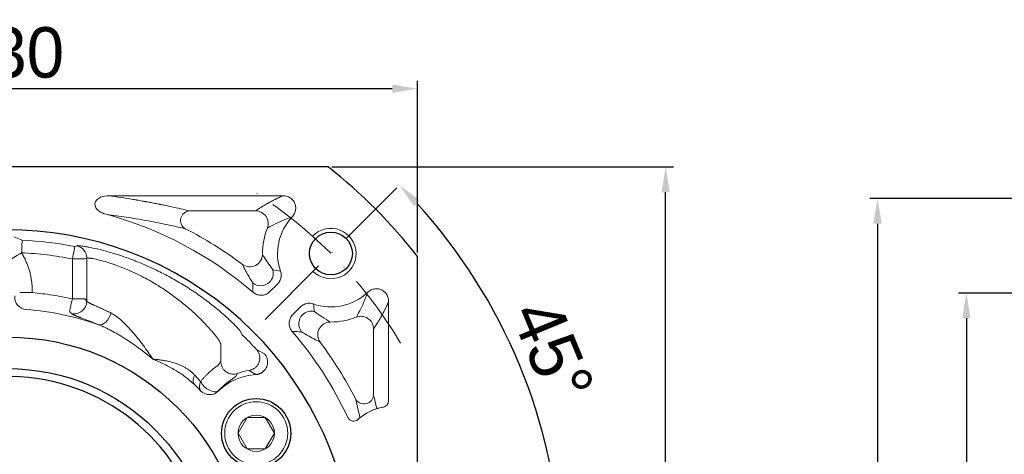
# Model space of a CAD drawing. Header units: millimetres. Extents: x 6154 to 7003, y -654 to -54.
# Tile 5 of 10: x 6311 to 6467, y -271 to -202. Entities that reach past the tile are written whole.
import ezdxf

# ---------------------------------------------------------------- set-up
doc = ezdxf.new("R2010")
doc.units = ezdxf.units.MM
doc.header["$PDSIZE"] = -5
doc.linetypes.add('ACAD_ISO10W100', pattern=[18, 12, -3, 0, -3])
doc.layers.get('0').update_dxf_attribs({"lineweight": 18})
doc.layers.get('Defpoints').update_dxf_attribs({"lineweight": 18})
for name, color, linetype, lineweight in [('中心线层', 7, 'ACAD_ISO10W100', 0), ('尺寸线层', 3, 'Continuous', 18), ('粗实线', 7, 'Continuous', 40), ('细实线', 7, 'Continuous', 18)]:
    doc.layers.add(name, color=color, linetype=linetype, lineweight=lineweight)
doc.styles.add('工程字', font='txt')
doc.dimstyles.new('ISO-25', dxfattribs={"dimtxt": 8, "dimasz": 4, "dimexe": 1.25, "dimexo": 0.625, "dimgap": 1.7, "dimtad": 1, "dimtxsty": '工程字', "dimcen": 2, "dimdle": 8, "dimadec": 0, "dimazin": 0, "dimtfac": 1, "dimtmove": 0, "dimatfit": 3, "dimfxl": 1, "dimarcsym": 0})

# ---------------------------------------------------------------- blocks, each defined once
blk = doc.blocks.new('*X14')
at = {"layer": 'Defpoints', "color": 0}
for p in [(6374.3, -212.91), (6244.3, -239.54), (6374.3, -239.54)]:
    blk.add_point(p, dxfattribs=at)
at = {"layer": '尺寸线层', "color": 0, "lineweight": -2}
for p, q in [((6244.3, -238.91), (6244.3, -211.66)), ((6374.3, -238.91), (6374.3, -211.66)), ((6248.3, -212.91), (6370.3, -212.91))]:
    blk.add_line(p, q, dxfattribs=at)
at = {"layer": '尺寸线层', "color": 0}
for points in [[(6248.3, -212.25), (6248.3, -213.58), (6244.3, -212.91)], [(6370.3, -213.58), (6370.3, -212.25), (6374.3, -212.91)]]:
    blk.add_solid(points, dxfattribs=at)
at = {"layer": '尺寸线层', "color": 0, "insert": (6309.3, -207.21), "char_height": 8, "attachment_point": 5, "style": '工程字'}
blk.add_mtext('\\A1;130', dxfattribs=at)
blk = doc.blocks.new('*X15')
at = {"layer": 'Defpoints', "color": 0}
for p in [(6373.3, -226.35), (6347.84, -251.8), (6390.48, -256.72), (6239.3, -290.34), (6379.3, -290.34)]:
    blk.add_point(p, dxfattribs=at)
at = {"layer": '尺寸线层', "color": 0, "lineweight": -2}
blk.add_line((6379.93, -290.34), (6398.42, -290.34), dxfattribs=at)
blk.add_arc((6309.3, -290.34), 87.87, 2.6085, 42.3915, dxfattribs=at)
at = {"layer": '尺寸线层', "color": 0}
for points in [[(6374.68, -230.64), (6373.72, -231.56), (6371.43, -228.21)], [(6396.41, -286.36), (6397.75, -286.33), (6397.17, -290.34)]]:
    blk.add_solid(points, dxfattribs=at)
at = {"layer": '尺寸线层', "color": 0, "insert": (6395.75, -254.53), "char_height": 8, "attachment_point": 5, "rotation": 292.5, "style": '工程字'}
blk.add_mtext('\\A1;45%%d', dxfattribs=at)
blk = doc.blocks.new('*X17')
at = {"layer": 'Defpoints', "color": 0}
for p in [(6360.11, -225.34), (6413.7, -225.34), (6360.11, -355.34)]:
    blk.add_point(p, dxfattribs=at)
at = {"layer": '尺寸线层', "color": 0, "lineweight": -2}
for p, q in [((6360.73, -225.34), (6414.95, -225.34)), ((6413.7, -351.34), (6413.7, -229.34)), ((6360.73, -355.34), (6414.95, -355.34))]:
    blk.add_line(p, q, dxfattribs=at)
at = {"layer": '尺寸线层', "color": 0}
for points in [[(6414.36, -229.34), (6413.03, -229.34), (6413.7, -225.34)], [(6413.03, -351.34), (6414.36, -351.34), (6413.7, -355.34)]]:
    blk.add_solid(points, dxfattribs=at)
at = {"layer": '尺寸线层', "color": 0, "insert": (6408, -290.34), "char_height": 8, "attachment_point": 5, "rotation": 90, "style": '工程字'}
blk.add_mtext('\\A1;130', dxfattribs=at)
blk = doc.blocks.new('*X25')
at = {"layer": 'Defpoints', "color": 0}
for p in [(6347.22, -228.55), (6271.39, -352.14)]:
    blk.add_point(p, dxfattribs=at)
at = {"layer": '尺寸线层', "color": 0, "lineweight": -2}
blk.add_line((6290.12, -321.61), (6274.27, -347.45), dxfattribs=at)
at = {"layer": '尺寸线层', "color": 0}
blk.add_solid([(6273.48, -346.97), (6275.05, -347.93), (6271.39, -352.14)], dxfattribs=at)
at = {"layer": '尺寸线层', "color": 0, "insert": (6278.94, -329.31), "char_height": 8.5, "attachment_point": 5, "rotation": 58.4699, "style": '工程字'}
blk.add_mtext('\\A1;{\\H0.9412x;%%C145}', dxfattribs=at)
blk = doc.blocks.new('*X30')
at = {"layer": 'Defpoints', "color": 0}
for p in [(6529.7, -245.34), (6461.43, -335.34), (6529.7, -335.34)]:
    blk.add_point(p, dxfattribs=at)
at = {"layer": '尺寸线层', "color": 0, "lineweight": -2}
for p, q in [((6529.08, -245.34), (6460.18, -245.34)), ((6461.43, -249.34), (6461.43, -331.34)), ((6529.08, -335.34), (6460.18, -335.34))]:
    blk.add_line(p, q, dxfattribs=at)
at = {"layer": '尺寸线层', "color": 0}
for points in [[(6462.1, -249.34), (6460.77, -249.34), (6461.43, -245.34)], [(6460.77, -331.34), (6462.1, -331.34), (6461.43, -335.34)]]:
    blk.add_solid(points, dxfattribs=at)
at = {"layer": '尺寸线层', "color": 0, "insert": (6455.73, -290.34), "char_height": 8, "attachment_point": 5, "rotation": 90, "style": '工程字'}
blk.add_mtext('\\A1;%%C90h7', dxfattribs=at)
blk = doc.blocks.new('*X37')
at = {"layer": 'Defpoints', "color": 0}
for p in [(6538.7, -230.34), (6447.33, -350.34), (6538.7, -350.34)]:
    blk.add_point(p, dxfattribs=at)
at = {"layer": '尺寸线层', "color": 0, "lineweight": -2}
for p, q in [((6538.08, -230.34), (6446.08, -230.34)), ((6447.33, -234.34), (6447.33, -346.34)), ((6538.08, -350.34), (6446.08, -350.34))]:
    blk.add_line(p, q, dxfattribs=at)
at = {"layer": '尺寸线层', "color": 0}
for points in [[(6447.99, -234.34), (6446.66, -234.34), (6447.33, -230.34)], [(6446.66, -346.34), (6447.99, -346.34), (6447.33, -350.34)]]:
    blk.add_solid(points, dxfattribs=at)
at = {"layer": '尺寸线层', "color": 0, "insert": (6441.63, -290.34), "char_height": 8, "attachment_point": 5, "rotation": 90, "style": '工程字'}
blk.add_mtext('\\A1;%%C120', dxfattribs=at)

msp = doc.modelspace()

# ---------------------------------------------------------------- linework, layer by layer
for p, q in [((6352.9431, -229.9152), (6325.3105, -229.9152)), ((6338.1162, -232.3067), (6348.6312, -232.3067)), ((6350.8968, -245.1084), (6352.0893, -243.9159)), ((6369.7294, -246.7014), (6369.7294, -262.4486)), ((6354.5362, -248.7477), (6355.7286, -247.5553)), ((6367.3379, -261.5283), (6367.3379, -251.0133))]:
    msp.add_line(p, q)
at = {"color": 7, "linetype": 'Continuous', "lineweight": 15}
for p, q in [((6311.5509, -236.9588), (6310.2145, -236.4127)), ((6320.2271, -237.8421), (6319.9263, -237.9783)), ((6321.5261, -239.9371), (6319.5288, -239.9371)), ((6319.5288, -246.2791), (6319.5288, -239.9371)), ((6321.5261, -239.9371), (6321.8172, -239.7989)), ((6321.8172, -246.6467), (6321.8172, -239.7989)), ((6321.5261, -246.2791), (6319.5288, -246.2791)), ((6321.5261, -246.2791), (6321.8172, -246.6467)), ((6346.467, -251.9541), (6346.1594, -251.3912)), ((6343.0795, -256.2157), (6343.0795, -253.3901)), ((6350.0288, -254.9784), (6348.7514, -254.3057)), ((6338.9697, -258.3859), (6339.8831, -259.3976)), ((6339.8921, -260.7869), (6339.8897, -260.8603)), ((6342.7353, -260.8882), (6342.7291, -260.82))]:
    msp.add_line(p, q, dxfattribs=at)
for points in [[(6311.4668, -238.9558), (6311.4829, -238.5745), (6311.4983, -238.2073), (6311.5126, -237.8675), (6311.5253, -237.5677), (6311.5357, -237.319), (6311.5437, -237.1303), (6311.5488, -237.0088), (6311.5509, -236.9588)], [(6311.4668, -238.9558), (6311.144, -239.1512), (6310.8328, -239.3395), (6310.5443, -239.5141), (6310.289, -239.6686), (6310.076, -239.7976), (6309.9129, -239.8963), (6309.8057, -239.9612), (6309.7581, -239.99)], [(6319.9263, -237.9783), (6319.9163, -238.0273), (6319.8921, -238.1465), (6319.8546, -238.3315), (6319.8051, -238.5756), (6319.7454, -238.8696), (6319.6778, -239.2029), (6319.6047, -239.5631), (6319.5288, -239.9371)], [(6311.1687, -245.2346), (6311.2243, -245.2357), (6311.3496, -245.2381), (6311.5402, -245.2418), (6311.7891, -245.2466), (6312.0875, -245.2523), (6312.4246, -245.2588), (6312.7883, -245.2657), (6313.1655, -245.273)], [(6319.0784, -248.2249), (6319.091, -248.1707), (6319.1192, -248.0486), (6319.1622, -247.8629), (6319.2184, -247.6203), (6319.2857, -247.3296), (6319.3617, -247.0011), (6319.4437, -246.6467), (6319.5288, -246.2791)], [(6325.6359, -248.4944), (6325.506, -248.9076), (6325.3222, -249.3012), (6325.0929, -249.6566), (6324.8292, -249.9568), (6324.5436, -250.1877), (6324.2495, -250.3384), (6323.961, -250.4016), (6323.6916, -250.3744)]]:
    msp.add_lwpolyline(points, dxfattribs=at)
for centre, radius, start, end in [((6309.3028, -290.3418), 59.5734, 49.253031, 74.803456), ((6360.568, -239.0765), 8.4734, 136.7652, 199.134594), ((6309.3028, -290.3418), 61.9649, 53.09187, 62.996404), ((6360.568, -239.0765), 10.8649, 158.187328, 180), ((6360.568, -239.0765), 8.4734, 250.865406, 313.2348), ((6360.568, -239.0765), 10.8649, 270, 291.812672), ((6309.3028, -290.3418), 59.5734, 25.057765, 40.746969), ((6309.3028, -290.3418), 61.9649, 27.003596, 36.90813)]:
    msp.add_arc(centre, radius, start, end)
for centre, radius, start, end in [((6309.3028, -290.3418), 53.4303, 78.531535, 87.588538), ((6319.8152, -239.8013), 2.002, 0.066391, 78.125367), ((6319.8131, -246.638), 2.0041, 256.752593, 359.750984), ((6309.3028, -290.3418), 53.4303, 42.411462, 45.927722), ((6340.0351, -259.1964), 1.3387, 142.737257, 207.867109), ((6370.2731, -271.3417), 8.0261, 99.847428, 132.500056), ((6370.2731, -271.3417), 8.0261, 98.570149, 128.126206)]:
    msp.add_arc(centre, radius, start, end, dxfattribs=at)
at = {"lineweight": 15}
for centre, start, end in [((6368.7294, -262.4486), 279.847428, 360), ((6364.1751, -264.687), 205.057765, 312.500056)]:
    msp.add_arc(centre, 1, start, end, dxfattribs=at)
for centre, major_axis, ratio, start_param, end_param in [((6338.1162, -233.801), (0.3502, 1.4585), 0.93641458, 0.25100834, 2.89058431), ((6347.7113, -239.2015), (-1.7848, -0.9025), 0.98101458, 0.46610402, 2.67548863), ((6349.4261, -242.1984), (-0.5066, -1.9348), 0.99490252, 1.04372902, 2.09786363), ((6357.4462, -250.2185), (-1.9348, -0.5066), 0.99490252, 4.18532168, 5.23945629), ((6360.443, -251.9332), (-0.9025, -1.7848), 0.98101458, 3.60769667, 5.81708129), ((6365.8436, -261.5283), (1.4585, 0.3502), 0.93641458, 3.392601, 6.03217696)]:
    msp.add_ellipse(centre, major_axis=major_axis, ratio=ratio, start_param=start_param, end_param=end_param)
for points, knots in [([(6324.9188, -232.8512), (6324.4895, -232.7485), (6324.0842, -232.5774), (6323.3767, -232.0296), (6323.0601, -231.6155), (6323.1623, -230.6746), (6323.5754, -230.3314), (6324.407, -229.9674), (6324.8622, -229.9017), (6325.3105, -229.9152)], [0, 0, 0, 0, 1.34851598, 1.34851598, 2.69703197, 2.69703197, 4.04554795, 4.04554795, 5.39406393, 5.39406393, 5.39406393, 5.39406393]), ([(6325.3105, -229.9152), (6326.6026, -230.0875), (6328.0269, -230.2995), (6329.4374, -230.5352), (6329.6108, -230.5645), (6329.6493, -230.5711), (6329.6655, -230.5738), (6329.7174, -230.5826), (6329.8214, -230.6004), (6330.2033, -230.666), (6330.6226, -230.74), (6331.0094, -230.81), (6331.1151, -230.8293), (6331.1856, -230.8422), (6331.2174, -230.848), (6331.3814, -230.8781), (6331.7747, -230.9508), (6332.4291, -231.075), (6332.9843, -231.1838), (6333.2778, -231.2424), (6333.3267, -231.2522), (6333.341, -231.255), (6333.37, -231.2608), (6333.4424, -231.2753), (6333.6308, -231.3133), (6334.2689, -231.4432), (6335.7797, -231.7619), (6337.1801, -232.0819), (6338.1162, -232.3067)], [0, 0, 0, 0, 3.25821455, 3.66549137, 3.71640098, 3.71640098, 3.76731058, 3.76731058, 3.86912978, 4.07276819, 4.88732183, 5.09096024, 5.19277945, 5.19277945, 5.29459865, 5.29459865, 5.70187547, 6.51642911, 7.33098275, 7.43280195, 7.43280195, 7.48371156, 7.48371156, 7.53462116, 7.73825957, 8.14553639, 9.77464366, 13.03285822, 13.03285822, 13.03285822, 13.03285822]), ([(6352.9431, -229.9152), (6352.7895, -229.9816), (6352.6017, -230.0643), (6352.2785, -230.213), (6352.1638, -230.2667), (6351.9827, -230.3533), (6351.8899, -230.3982), (6351.7939, -230.4454), (6351.7292, -230.4774), (6351.6963, -230.4938), (6351.4015, -230.6411), (6351.1827, -230.7564), (6350.906, -230.9058), (6350.8225, -230.9517), (6350.7093, -231.0145), (6350.6557, -231.0445), (6350.6065, -231.0722), (6350.5826, -231.0857), (6350.5709, -231.0924), (6350.5594, -231.0989), (6350.5518, -231.1032), (6350.5478, -231.1055), (6350.4312, -231.1718), (6350.2892, -231.2539), (6350.0379, -231.4036), (6349.9477, -231.458), (6349.8037, -231.5462), (6349.7295, -231.592), (6349.6392, -231.6483), (6349.5932, -231.6772), (6349.5732, -231.6897), (6349.5599, -231.6981), (6349.553, -231.7025), (6349.1298, -231.9696), (6348.8335, -232.1698), (6348.6312, -232.3067)], [0, 0, 0, 0, 0.61732256, 0.61732256, 0.92598384, 0.92598384, 1.08031449, 1.15747981, 1.15747981, 1.23464513, 1.23464513, 1.85196769, 1.85196769, 2.16062897, 2.16062897, 2.31495961, 2.39212493, 2.39212493, 2.43070759, 2.44999892, 2.44999892, 2.46929025, 2.46929025, 3.08661282, 3.08661282, 3.3952741, 3.3952741, 3.54960474, 3.62677006, 3.66535272, 3.68464405, 3.68464405, 3.70393538, 3.70393538, 4.93858051, 4.93858051, 4.93858051, 4.93858051]), ([(6352.9431, -229.9152), (6353.1791, -229.9123), (6353.4192, -229.9487), (6353.8687, -230.0987), (6354.0845, -230.2149), (6354.4461, -230.5058), (6354.5999, -230.6816), (6354.8249, -231.0592), (6354.9037, -231.264), (6354.9864, -231.6777), (6354.9931, -231.8918), (6354.9391, -232.3104), (6354.8762, -232.5199), (6354.686, -232.9177), (6354.5523, -233.1087), (6354.3947, -233.2723)], [0, 0, 0, 0, 0.71444103, 0.71444103, 1.43133666, 1.43133666, 2.1115646, 2.1115646, 2.75052464, 2.75052464, 3.37613471, 3.37613471, 4.01791986, 4.01791986, 4.70485196, 4.70485196, 4.70485196, 4.70485196]), ([(6337.4377, -235.1324), (6336.4223, -234.9011), (6334.4936, -234.4619), (6331.3608, -233.8514), (6328.2847, -233.3175), (6325.9924, -233.0001), (6324.9188, -232.8515)], [0, 0, 0, 0, 3.73810988, 7.0996793, 10.09308556, 12.73025545, 12.73025545, 12.73025545, 12.73025545]), ([(6348.6312, -232.3067), (6349.1767, -232.3128), (6349.8737, -232.6094), (6350.6616, -233.7734), (6350.678, -234.5307), (6350.481, -235.0394)], [0, 0, 0, 0, 1.91037373, 1.91037373, 3.82074747, 3.82074747, 3.82074747, 3.82074747]), ([(6354.3947, -233.2723), (6353.961, -233.4291), (6353.0211, -233.7689), (6351.7355, -234.3576), (6350.9174, -234.8022), (6350.481, -235.0394)], [0, 0, 0, 0, 1.22760368, 2.66088711, 4.30028359, 4.30028359, 4.30028359, 4.30028359]), ([(6349.7036, -239.1821), (6349.9524, -239.5921), (6350.4031, -240.3347), (6351.0533, -241.2506), (6351.3446, -241.6608)], [0, 0, 0, 0, 1.64167048, 2.97361424, 2.97361424, 2.97361424, 2.97361424]), ([(6348.1505, -243.7289), (6347.9527, -243.4081), (6347.5252, -242.7147), (6346.9946, -241.7505), (6346.6816, -241.1269), (6346.5148, -240.7946)], [0, 0, 0, 0, 0.9642371, 2.08420553, 3.36100607, 3.36100607, 3.36100607, 3.36100607]), ([(6352.5628, -241.854), (6352.636, -242.0627), (6352.6746, -242.287), (6352.6753, -242.7298), (6352.6374, -242.9544), (6352.4915, -243.3715), (6352.3819, -243.5699), (6352.1964, -243.8032), (6352.1444, -243.8612), (6352.0893, -243.9159)], [0, 0, 0, 0, 0.66695627, 0.66695627, 1.33416533, 1.33416533, 1.99839986, 1.99839986, 2.22955219, 2.22955219, 2.22955219, 2.22955219]), ([(6350.8349, -243.6072), (6350.517, -243.9207), (6350.0301, -244.1591), (6349.002, -244.2058), (6348.4954, -244.0124), (6348.1505, -243.7289)], [0, 0, 0, 0, 1.46189453, 1.46189453, 2.92378906, 2.92378906, 2.92378906, 2.92378906]), ([(6350.8968, -245.1084), (6350.7406, -245.2662), (6350.5553, -245.3997), (6350.1558, -245.5952), (6349.9361, -245.6598), (6349.4964, -245.7107), (6349.2702, -245.6985), (6348.8415, -245.6017), (6348.6331, -245.516), (6348.3555, -245.3437), (6348.2685, -245.2795), (6348.1875, -245.209)], [0, 0, 0, 0, 0.66984321, 0.66984321, 1.34022029, 1.34022029, 2.0032444, 2.0032444, 2.66383737, 2.66383737, 2.98432582, 2.98432582, 2.98432582, 2.98432582]), ([(6366.3722, -245.2498), (6366.2155, -245.6835), (6365.8756, -246.6235), (6365.2869, -247.9091), (6364.8424, -248.7271), (6364.6051, -249.1636)], [0, 0, 0, 0, 1.22760368, 2.66088711, 4.30028359, 4.30028359, 4.30028359, 4.30028359]), ([(6369.7294, -246.7014), (6369.7322, -246.4654), (6369.6958, -246.2254), (6369.5459, -245.7758), (6369.4296, -245.56), (6369.1387, -245.1985), (6368.963, -245.0447), (6368.5853, -244.8196), (6368.3805, -244.7408), (6367.9669, -244.6581), (6367.7528, -244.6514), (6367.3342, -244.7054), (6367.1247, -244.7684), (6366.7269, -244.9585), (6366.5358, -245.0923), (6366.3723, -245.2499)], [0, 0, 0, 0, 0.71444103, 0.71444103, 1.43133666, 1.43133666, 2.1115646, 2.1115646, 2.75052464, 2.75052464, 3.37613471, 3.37613471, 4.01791986, 4.01791986, 4.70485196, 4.70485196, 4.70485196, 4.70485196]), ([(6369.7294, -246.7014), (6369.663, -246.855), (6369.5802, -247.0428), (6369.4315, -247.3661), (6369.3779, -247.4807), (6369.2912, -247.6618), (6369.2463, -247.7546), (6369.1991, -247.8506), (6369.1671, -247.9153), (6369.1508, -247.9483), (6369.0034, -248.243), (6368.8881, -248.4619), (6368.7387, -248.7385), (6368.6929, -248.822), (6368.63, -248.9352), (6368.6, -248.9888), (6368.5723, -249.038), (6368.5588, -249.0619), (6368.5521, -249.0737), (6368.5456, -249.0852), (6368.5413, -249.0927), (6368.539, -249.0967), (6368.4727, -249.2133), (6368.3907, -249.3553), (6368.2409, -249.6067), (6368.1866, -249.6968), (6368.0984, -249.8408), (6368.0526, -249.9151), (6367.9962, -250.0053), (6367.9673, -250.0514), (6367.9548, -250.0713), (6367.9464, -250.0846), (6367.9421, -250.0915), (6367.6749, -250.5148), (6367.4748, -250.811), (6367.3379, -251.0133)], [0, 0, 0, 0, 0.61732256, 0.61732256, 0.92598384, 0.92598384, 1.08031449, 1.15747981, 1.15747981, 1.23464513, 1.23464513, 1.85196769, 1.85196769, 2.16062897, 2.16062897, 2.31495961, 2.39212493, 2.39212493, 2.43070759, 2.44999892, 2.44999892, 2.46929025, 2.46929025, 3.08661282, 3.08661282, 3.3952741, 3.3952741, 3.54960474, 3.62677006, 3.66535272, 3.68464405, 3.68464405, 3.70393538, 3.70393538, 4.93858051, 4.93858051, 4.93858051, 4.93858051]), ([(6357.7905, -247.0818), (6357.5818, -247.0085), (6357.3575, -246.97), (6356.9148, -246.9693), (6356.6902, -247.0072), (6356.273, -247.153), (6356.0746, -247.2627), (6355.8414, -247.4482), (6355.7833, -247.5002), (6355.7286, -247.5553)], [0, 0, 0, 0, 0.66695627, 0.66695627, 1.33416533, 1.33416533, 1.99839986, 1.99839986, 2.22955219, 2.22955219, 2.22955219, 2.22955219]), ([(6360.4624, -249.9409), (6360.0524, -249.6921), (6359.3099, -249.2415), (6358.394, -248.5912), (6357.9837, -248.3)], [0, 0, 0, 0, 1.64167048, 2.97361424, 2.97361424, 2.97361424, 2.97361424]), ([(6354.5362, -248.7477), (6354.3783, -248.9039), (6354.2448, -249.0893), (6354.0493, -249.4887), (6353.9847, -249.7084), (6353.9339, -250.1482), (6353.946, -250.3743), (6354.0429, -250.803), (6354.1286, -251.0115), (6354.3008, -251.289), (6354.365, -251.376), (6354.4356, -251.457)], [0, 0, 0, 0, 0.66984321, 0.66984321, 1.34022029, 1.34022029, 2.0032444, 2.0032444, 2.66383737, 2.66383737, 2.98432582, 2.98432582, 2.98432582, 2.98432582]), ([(6356.0373, -248.8096), (6355.7238, -249.1275), (6355.4854, -249.6145), (6355.4388, -250.6426), (6355.6322, -251.1491), (6355.9156, -251.494)], [0, 0, 0, 0, 1.46189453, 1.46189453, 2.92378906, 2.92378906, 2.92378906, 2.92378906]), ([(6367.3379, -251.0133), (6367.3317, -250.4678), (6367.0351, -249.7708), (6365.8712, -248.9829), (6365.1138, -248.9666), (6364.6051, -249.1636)], [0, 0, 0, 0, 1.91037373, 1.91037373, 3.82074747, 3.82074747, 3.82074747, 3.82074747]), ([(6355.9156, -251.494), (6356.2364, -251.6918), (6356.9298, -252.1193), (6357.894, -252.6499), (6358.5177, -252.963), (6358.8499, -253.1297)], [0, 0, 0, 0, 0.9642371, 2.08420553, 3.36100607, 3.36100607, 3.36100607, 3.36100607])]:
    msp.add_open_spline(points, degree=3, knots=knots)
at = {"color": 7, "linetype": 'Continuous', "lineweight": 15}
for points, knots in [([(6319.5288, -239.9371), (6318.1949, -239.6938), (6315.527, -239.207), (6312.8202, -239.0396), (6311.4668, -238.9558)], [0, 0, 0, 0, 4.06440208, 8.12880424, 8.12880424, 8.12880424, 8.12880424]), ([(6311.4668, -238.9558), (6311.5234, -239.0511), (6311.6366, -239.2415), (6311.7959, -239.5326), (6311.9472, -239.8272), (6312.0898, -240.1256), (6312.2238, -240.4277), (6312.3492, -240.7337), (6312.4661, -241.0434), (6312.5743, -241.3568), (6312.674, -241.6741), (6312.7953, -242.1012), (6312.9243, -242.64), (6313.0424, -243.2925), (6313.1224, -243.9491), (6313.1676, -244.6099), (6313.1662, -245.0517), (6313.1655, -245.273)], [0, 0, 0, 0, 0.3326664, 0.6643792, 0.9954007, 1.32599485, 1.65642661, 1.98696134, 2.31786415, 2.64939925, 2.98182938, 3.31541513, 3.98115167, 4.64323254, 5.30376974, 5.96489002, 6.62871455, 6.62871455, 6.62871455, 6.62871455]), ([(6346.1594, -251.3912), (6346.1533, -251.3806), (6346.1381, -251.3545), (6346.0954, -251.2934), (6346.0179, -251.1935), (6345.9025, -251.0569), (6345.7019, -250.8322), (6345.3861, -250.4975), (6344.8684, -249.9797), (6343.8844, -249.0469), (6342.3862, -247.7439), (6340.3615, -246.1879), (6338.3897, -244.8175), (6336.2483, -243.4913), (6334.3859, -242.465), (6332.8344, -241.6909), (6331.2643, -240.9595), (6329.7611, -240.3314), (6328.2123, -239.7509), (6326.7012, -239.23), (6324.8281, -238.6708), (6323.2344, -238.2842), (6322.2227, -238.0782), (6321.6307, -237.9732), (6321.1068, -237.891), (6320.7336, -237.8457), (6320.4853, -237.8276), (6320.3585, -237.8245), (6320.2703, -237.8289), (6320.2412, -237.8378), (6320.2271, -237.8421)], [0, 0, 0, 0, 0.21423045, 0.52672471, 0.93772193, 1.44170977, 1.8657216, 2.79352365, 3.72371773, 4.80886076, 7.46758963, 9.32941532, 11.19848804, 13.06044606, 14.92242614, 15.78542348, 16.78326422, 18.64880008, 19.3296028, 20.5110133, 22.36658006, 24.22598394, 25.36615317, 26.09188424, 26.77540094, 27.96109561, 28.46460595, 28.9457985, 29.40439762, 29.84024862, 29.84024862, 29.84024862, 29.84024862]), ([(6321.8172, -239.7989), (6321.8238, -239.796), (6321.8369, -239.7902), (6321.8695, -239.7845), (6321.9112, -239.7812), (6321.9629, -239.7805), (6322.0242, -239.7824), (6322.0951, -239.7869), (6322.1755, -239.7942), (6322.2652, -239.8042), (6322.3641, -239.817), (6322.472, -239.8327), (6322.6643, -239.8632), (6323.2009, -239.9615), (6324.2103, -240.1969), (6325.4396, -240.5641), (6326.4566, -240.9107), (6327.3995, -241.2683), (6328.4701, -241.7177), (6329.6212, -242.2415), (6331.1727, -243.0118), (6333.0185, -244.0574), (6334.9516, -245.3484), (6336.6496, -246.6203), (6338.2072, -247.9163), (6339.6066, -249.201), (6340.6599, -250.277), (6341.3517, -251.0353), (6341.8485, -251.6049), (6342.2001, -252.0291), (6342.4385, -252.3342), (6342.5775, -252.5186), (6342.67, -252.6478), (6342.7339, -252.7446), (6342.7698, -252.8047), (6342.7828, -252.8315), (6342.7884, -252.8431)], [0, 0, 0, 0, 0.23117125, 0.46259513, 0.69422126, 0.92599441, 1.15785561, 1.38974324, 1.62159415, 1.85334466, 2.08493171, 2.31629392, 2.54737267, 3.22488276, 5.07600128, 6.36415635, 6.96676702, 7.91000047, 8.85498731, 9.67648112, 10.75255673, 12.64429218, 14.21805573, 15.79931172, 17.38302337, 18.961203, 20.54912606, 21.51693078, 22.14017046, 23.15161207, 23.71192663, 24.04717025, 24.49655941, 24.82347382, 25.087978, 25.29055764, 25.29055764, 25.29055764, 25.29055764]), ([(6313.1655, -245.273), (6314.2346, -245.3843), (6316.3735, -245.607), (6318.4768, -246.055), (6319.5288, -246.2791)], [0, 0, 0, 0, 3.22222749, 6.44694726, 6.44694726, 6.44694726, 6.44694726]), ([(6310.375, -245.8047), (6310.329, -246.3317), (6310.5031, -246.8749), (6311.1876, -247.6753), (6311.6981, -247.9321), (6312.2262, -247.9681)], [0, 0, 0, 0, 1.57453912, 1.57453912, 3.14907824, 3.14907824, 3.14907824, 3.14907824]), ([(6321.8172, -246.6467), (6321.8238, -246.6555), (6321.8371, -246.6731), (6321.87, -246.7028), (6321.912, -246.735), (6321.9638, -246.7699), (6322.025, -246.8075), (6322.0953, -246.8478), (6322.1745, -246.8907), (6322.2624, -246.9363), (6322.3587, -246.9846), (6322.4631, -247.0355), (6322.5754, -247.0891), (6322.6953, -247.1454), (6322.8227, -247.2043), (6323.074, -247.3195), (6323.4899, -247.5059), (6324.0202, -247.7431), (6324.4815, -247.9527), (6324.8475, -248.1213), (6325.2316, -248.3007), (6325.5011, -248.4297), (6325.6362, -248.4944)], [0, 0, 0, 0, 0.15426853, 0.30828134, 0.46202057, 0.615461, 0.76857088, 0.92131268, 1.07364389, 1.22551777, 1.37688411, 1.52768996, 1.67788038, 1.82739915, 1.97618953, 2.12419499, 2.65693355, 3.18465371, 3.44833886, 3.71420288, 3.98186834, 4.25086164, 4.25086164, 4.25086164, 4.25086164]), ([(6319.3538, -248.5888), (6319.3606, -248.5969), (6319.3743, -248.6129), (6319.4073, -248.6395), (6319.4493, -248.6681), (6319.5009, -248.6989), (6319.5619, -248.7318), (6319.6321, -248.767), (6319.7113, -248.8044), (6319.7995, -248.8441), (6319.8964, -248.8861), (6320.0019, -248.9305), (6320.1159, -248.9773), (6320.2383, -249.0265), (6320.3688, -249.0783), (6320.5074, -249.1325), (6320.6538, -249.1893), (6320.808, -249.2488), (6321.0158, -249.3285), (6321.2862, -249.4318), (6321.6305, -249.5635), (6321.9985, -249.7049), (6322.3891, -249.8562), (6322.802, -250.0179), (6323.2344, -250.1894), (6323.5392, -250.3127), (6323.6916, -250.3744)], [0, 0, 0, 0, 0.16088799, 0.32125811, 0.4811494, 0.6405978, 0.79963633, 0.95829527, 1.11660231, 1.2745828, 1.4322599, 1.58965478, 1.74678687, 1.90367403, 2.06033278, 2.21677852, 2.37302575, 2.52908828, 2.68497949, 2.97356988, 3.26170287, 3.54946918, 3.83696951, 4.12431966, 4.41165557, 4.69913835, 4.69913835, 4.69913835, 4.69913835]), ([(6325.6359, -248.4944), (6325.9355, -248.6657), (6326.5416, -249.0122), (6327.7277, -250.0417), (6329.1627, -251.5679), (6330.7912, -253.6212), (6331.7968, -255.0853), (6332.3028, -255.8221)], [0, 0, 0, 0, 1.18947633, 2.40688531, 4.88200104, 7.41823378, 9.98731883, 9.98731883, 9.98731883, 9.98731883]), ([(6332.3028, -255.8221), (6332.1249, -255.6751), (6331.7917, -255.3998), (6331.3196, -255.0233), (6330.9133, -254.7067), (6330.5744, -254.4484), (6329.9943, -254.0142), (6329.2067, -253.4484), (6328.1138, -252.7154), (6327.0606, -252.0587), (6326.1234, -251.5254), (6325.3998, -251.1459), (6324.884, -250.8922), (6324.4395, -250.688), (6324.055, -250.5222), (6323.8075, -250.4267), (6323.6893, -250.381)], [0, 0, 0, 0, 0.68780532, 1.28778782, 1.79964549, 2.22309742, 2.55789933, 3.96034177, 5.11469376, 6.48741763, 7.67333052, 8.3508355, 8.94994479, 9.41217714, 9.83838724, 10.22850333, 10.22850333, 10.22850333, 10.22850333]), ([(6348.7514, -254.3057), (6348.8703, -254.4612), (6349.0974, -254.7585), (6349.2568, -255.2833), (6349.2851, -255.8083), (6349.176, -256.3243), (6348.9343, -256.7975), (6348.579, -257.1898), (6348.1245, -257.4945), (6347.7665, -257.5822), (6347.5818, -257.6274)], [0, 0, 0, 0, 0.58521584, 1.1184418, 1.61953607, 2.15300883, 2.68202194, 3.19508741, 3.72865813, 4.29687622, 4.29687622, 4.29687622, 4.29687622]), ([(6332.3028, -255.8221), (6332.3992, -255.8314), (6332.5911, -255.8498), (6332.8768, -255.8812), (6333.1583, -255.9151), (6333.4346, -255.9518), (6333.705, -255.9912), (6333.9684, -256.0334), (6334.4618, -256.12), (6335.1643, -256.2721), (6335.9284, -256.4977), (6336.5315, -256.7269), (6336.9999, -256.9382), (6337.4459, -257.1753), (6337.8677, -257.4381), (6338.2632, -257.7271), (6338.6339, -258.04), (6338.8576, -258.2707), (6338.9694, -258.3859)], [0, 0, 0, 0, 0.27275645, 0.54298978, 0.80996364, 1.07299893, 1.33146366, 1.58476473, 1.83234155, 2.76269362, 3.65753394, 4.18262963, 4.70726721, 5.23072769, 5.75267278, 6.27307239, 6.7921485, 7.31002897, 7.31002897, 7.31002897, 7.31002897]), ([(6338.8517, -259.8221), (6338.3846, -259.4132), (6337.4444, -258.59), (6335.8415, -257.5555), (6334.1212, -256.6266), (6332.9132, -256.0921), (6332.3028, -255.8221)], [0, 0, 0, 0, 1.8821462, 3.78899101, 5.73023364, 7.71337639, 7.71337639, 7.71337639, 7.71337639]), ([(6342.7884, -256.6385), (6342.8364, -256.5677), (6342.9334, -256.4247), (6343.0305, -256.2858), (6343.0795, -256.2157)], [0, 0, 0, 0, 0.254053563, 0.513311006, 0.513311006, 0.513311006, 0.513311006]), ([(6343.0795, -256.2157), (6343.0805, -256.4874), (6343.1395, -256.7912), (6343.352, -257.2276), (6343.4431, -257.3692), (6343.6626, -257.6288), (6343.791, -257.7466), (6344.0739, -257.9452), (6344.2284, -258.0259), (6344.5471, -258.1441), (6344.7112, -258.1817), (6345.1939, -258.2332), (6345.4996, -258.1854), (6345.7555, -258.0941)], [0, 0, 0, 0, 0.95448578, 0.95448578, 1.43172867, 1.43172867, 1.90897156, 1.90897156, 2.38621445, 2.38621445, 2.86345734, 2.86345734, 3.81794311, 3.81794311, 3.81794311, 3.81794311]), ([(6348.6253, -258.2861), (6348.6746, -258.2827), (6348.7719, -258.2759), (6348.9143, -258.2527), (6349.0504, -258.2212), (6349.1785, -258.182), (6349.2975, -258.1371), (6349.4065, -258.088), (6349.5049, -258.0367), (6349.5924, -257.985), (6349.8038, -257.8457), (6350.104, -257.5671), (6350.3913, -257.087), (6350.5375, -256.5441), (6350.5288, -256.0781), (6350.4432, -255.7092), (6350.3409, -255.4446), (6350.2023, -255.1938), (6350.0852, -255.0484), (6350.0288, -254.9784)], [0, 0, 0, 0, 0.14821751, 0.29299035, 0.43315972, 0.56760602, 0.69527497, 0.81519841, 0.92650879, 1.02844734, 1.1203663, 1.68696858, 2.23926969, 2.77950282, 3.35509178, 3.61801332, 3.91471469, 4.20498209, 4.47495335, 4.47495335, 4.47495335, 4.47495335]), ([(6339.8821, -259.3976), (6339.9307, -259.3368), (6340.0284, -259.2148), (6340.1765, -259.0397), (6340.3258, -258.8696), (6340.4762, -258.7051), (6340.6272, -258.5461), (6340.7784, -258.3925), (6340.9293, -258.2445), (6341.2139, -257.974), (6341.6194, -257.6174), (6341.9942, -257.313), (6342.2463, -257.1139), (6342.4073, -256.9874), (6342.5465, -256.8762), (6342.6595, -256.7807), (6342.7458, -256.6994), (6342.7741, -256.659), (6342.7884, -256.6385)], [0, 0, 0, 0, 0.13883765, 0.27878187, 0.42001329, 0.56271372, 0.7070663, 0.85325588, 1.00146956, 1.15189743, 1.70952429, 2.29510204, 2.56363617, 2.83947929, 3.12278215, 3.41365062, 3.71216903, 4.01843098, 4.01843098, 4.01843098, 4.01843098]), ([(6339.8921, -260.7869), (6339.8373, -260.7043), (6339.7257, -260.536), (6339.6793, -260.1932), (6339.721, -259.8067), (6339.8297, -259.5324), (6339.8831, -259.3976)], [0, 0, 0, 0, 0.35901766, 0.73069413, 1.10175908, 1.46067196, 1.46067196, 1.46067196, 1.46067196]), ([(6339.8831, -259.3976), (6339.9612, -259.5335), (6340.1201, -259.8099), (6340.4654, -260.2003), (6340.8622, -260.5365), (6341.2858, -260.7937), (6341.7134, -260.9617), (6342.1159, -261.0257), (6342.4758, -260.9868), (6342.6455, -260.875), (6342.7291, -260.82)], [0, 0, 0, 0, 0.43302463, 0.88044307, 1.32769903, 1.76035864, 2.19283404, 2.64132531, 3.08783933, 3.52114401, 3.52114401, 3.52114401, 3.52114401]), ([(6342.7291, -260.82), (6342.7781, -260.7677), (6342.8746, -260.6647), (6343.0157, -260.5217), (6343.151, -260.3892), (6343.2802, -260.267), (6343.4032, -260.1544), (6343.52, -260.0506), (6343.6304, -259.955), (6343.7346, -259.8671), (6343.8324, -259.7863), (6343.9241, -259.7122), (6344.0098, -259.6443), (6344.0895, -259.5821), (6344.1634, -259.5254), (6344.2316, -259.4736), (6344.2944, -259.4266), (6344.352, -259.384), (6344.4044, -259.3454), (6344.452, -259.3108), (6344.4948, -259.2798), (6344.5331, -259.2522), (6344.567, -259.2279), (6344.5967, -259.2067), (6344.6223, -259.1884), (6344.644, -259.173), (6344.6619, -259.1603), (6344.676, -259.1503), (6344.6865, -259.1428), (6344.6935, -259.1379), (6344.8184, -259.0495), (6345.0383, -258.8958), (6345.2341, -258.7567), (6345.3656, -258.6573), (6345.4488, -258.5887), (6345.5074, -258.5303), (6345.5255, -258.5019), (6345.5325, -258.4908)], [0, 0, 0, 0, 0.11684908, 0.23029176, 0.34029189, 0.44680144, 0.54976463, 0.64912111, 0.74480846, 0.83676408, 0.92492657, 1.00923674, 1.08963828, 1.16607822, 1.23850716, 1.30687936, 1.37115279, 1.43128903, 1.48725314, 1.53901354, 1.5865418, 1.62981255, 1.66880323, 1.70349398, 1.7338675, 1.75990893, 1.78160662, 1.79895188, 1.81193483, 1.820548, 1.82478644, 2.27780031, 2.73745982, 2.88998358, 3.19513586, 3.47649394, 3.65432259, 3.65432259, 3.65432259, 3.65432259]), ([(6339.8897, -260.8603), (6340.2567, -261.2413), (6340.7811, -261.4671), (6341.8335, -261.477), (6342.3612, -261.2616), (6342.7353, -260.8882)], [0, 0, 0, 0, 1.57341693, 1.57341693, 3.14683386, 3.14683386, 3.14683386, 3.14683386])]:
    msp.add_open_spline(points, degree=3, knots=knots, dxfattribs=at)
for points in [[(6352.5628, -241.854), (6352.1535, -241.7982), (6351.7475, -241.7332), (6351.3446, -241.6608)], [(6348.1875, -245.209), (6348.1774, -244.7187), (6348.165, -244.2254), (6348.1505, -243.7289)], [(6357.7906, -247.0818), (6357.8463, -247.491), (6357.9113, -247.897), (6357.9837, -248.3)], [(6354.4356, -251.457), (6354.9258, -251.4672), (6355.4192, -251.4795), (6355.9156, -251.494)], [(6364.5122, -262.2068), (6364.729, -263.1588), (6364.9457, -264.1107), (6365.1603, -265.1255)], [(6367.8384, -263.6938), (6367.6784, -262.9735), (6367.5115, -262.2517), (6367.3379, -261.5283)]]:
    msp.add_open_spline(points, degree=3)
for points in [[(6323.6893, -250.381), (6319.9996, -249.0557), (6316.1344, -248.2402), (6312.2262, -247.9681)], [(6319.3538, -248.5888), (6319.262, -248.467), (6319.1703, -248.3457), (6319.0784, -248.2249)], [(6343.0795, -253.3901), (6342.9832, -253.2076), (6342.8861, -253.0252), (6342.7884, -252.8431)], [(6347.5818, -257.6274), (6346.9555, -257.7246), (6346.3486, -257.8798), (6345.7555, -258.0941)], [(6348.6253, -258.2861), (6348.2743, -258.0494), (6347.9268, -257.8313), (6347.5818, -257.6274)], [(6342.7353, -260.8882), (6344.3003, -259.3301), (6346.4207, -258.3979), (6348.6253, -258.2861)], [(6345.7555, -258.0941), (6345.6805, -258.2243), (6345.6062, -258.3565), (6345.5325, -258.4908)], [(6338.8517, -259.822), (6339.2031, -260.1616), (6339.5491, -260.5078), (6339.8897, -260.8603)]]:
    msp.add_open_spline(points, degree=3, dxfattribs=at)
at = {"layer": '中心线层'}
msp.add_line((6350.1153, -249.5292), (6371.0207, -228.6238), dxfattribs=at)
msp.add_arc((6309.3028, -290.3418), 72.5, 30.73805, 59.26195, dxfattribs=at)
at = {"layer": '粗实线', "lineweight": 30}
for p, q in [((6360.1088, -225.3418), (6258.4968, -225.3418)), ((6374.3028, -341.1478), (6374.3028, -239.5357))]:
    msp.add_line(p, q, dxfattribs=at)
for centre, radius in [((6360.568, -239.0765), 3.4), ((6309.3028, -290.3418), 38), ((6309.3028, -290.3418), 33), ((6348.7069, -267.5918), 5.5)]:
    msp.add_circle(centre, radius, dxfattribs=at)
for radius, start, end in [(82.5, 38.01228, 51.98772), (55, 250.635704, 226.586158), (31.75, 229.931457, 168.194953)]:
    msp.add_arc((6309.3028, -290.3418), radius, start, end, dxfattribs=at)
at = {"layer": '细实线'}
msp.add_lwpolyline([(6351.5937, -267.5918), (6350.1503, -265.0918), (6347.2636, -265.0918), (6345.8202, -267.5918), (6347.2636, -270.0918), (6350.1503, -270.0918)], close=True, dxfattribs=at)
for radius in [5, 2.8868]:
    msp.add_circle((6348.7069, -267.5918), radius, dxfattribs=at)
msp.add_arc((6360.568, -239.0765), 4, 225, 136.580774, dxfattribs=at)

# ---------------------------------------------------------------- dimensions: what is measured, and where the dimension line sits
at = {"layer": '尺寸线层'}
dim = msp.add_linear_dim(base=(6374.3028, -212.9144), p1=(6244.3028, -239.5357), p2=(6374.3028, -239.5357), dimstyle='ISO-25', override={"dimsah": 1, "dimtolj": 1}, dxfattribs=at)
dim.commit()
dim.dimension.update_dxf_attribs({"geometry": '*X14', "text_midpoint": (6309.3028, -207.2144)})
dim = msp.add_angular_dim_2l(base=(6390.4821, -256.7162), line1=((6239.3028, -290.3418), (6379.3028, -290.3418)), line2=((6347.8401, -251.8044), (6373.296, -226.3486)), dimstyle='ISO-25', override={"dimtad": 1, "dimtih": 0, "dimtoh": 0, "dimsah": 1, "dimtdec": 0, "dimtolj": 1, "dimtzin": 0}, dxfattribs=at)
dim.commit()
dim.dimension.update_dxf_attribs({"geometry": '*X15', "text_midpoint": (6395.7482, -254.5349)})
dim = msp.add_linear_dim(base=(6413.6968, -225.3418), p1=(6360.1088, -355.3418), p2=(6360.1088, -225.3418), angle=90, dimstyle='ISO-25', override={"dimsah": 1, "dimtolj": 1, "dimtzin": 8}, dxfattribs=at)
dim.commit()
dim.dimension.update_dxf_attribs({"geometry": '*X17', "text_midpoint": (6407.9968, -290.3418)})
dim = msp.add_diameter_dim_2p(p1=(6347.2164, -228.5452), p2=(6271.3892, -352.1383), text='{\\H0.9412x;<>}', dimstyle='ISO-25', override={"dimtxt": 8.5, "dimasz": 5.5, "dimgap": 1.5, "dimpost": '%%C<>', "dimsah": 1, "dimdle": 11, "dimtolj": 1}, dxfattribs=at)
dim.commit()
dim.dimension.update_dxf_attribs({"geometry": '*X25', "text_midpoint": (6283.6289, -332.1884), "dimtype": 163})
for base, p1, p2, text, picture, middle in [((6447.3263, -350.3418), (6538.7041, -230.3418), (6538.7041, -350.3418), '%%C<>', '*X37', (6447.3263, -290.3418)), ((6461.4323, -335.3418), (6529.7041, -245.3418), (6529.7041, -335.3418), '%%C<>h7', '*X30', (6461.4323, -290.3418))]:
    dim = msp.add_linear_dim(base=base, p1=p1, p2=p2, angle=90, text=text, dimstyle='ISO-25', override={"dimsah": 1, "dimtolj": 1}, dxfattribs=at)
    dim.commit()
    dim.dimension.update_dxf_attribs({"geometry": picture, "text_midpoint": middle, "dimtype": 160})

doc.saveas('drawing.dxf')
